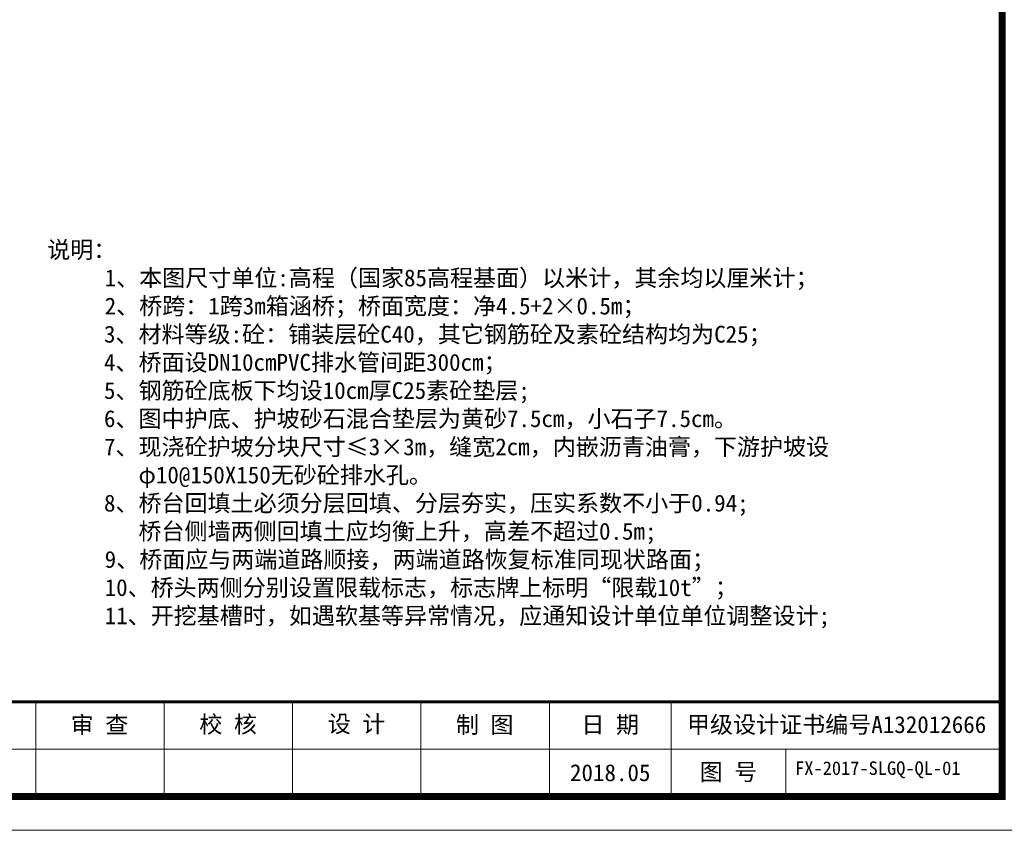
# Model space of a CAD drawing. Extents: x -27255 to 1448651, y 31034 to 8081248.
# Tile 67 of 198: x 583297 to 583442, y 3859744 to 3859864. Entities that reach past the tile are written whole.
import ezdxf
from ezdxf.enums import TextEntityAlignment as Align

# ---------------------------------------------------------------- set-up
doc = ezdxf.new("R2010")
doc.units = 0
doc.layers.get('0').update_dxf_attribs({"linetype": 'CONTINUOUS'})
for name, color, linetype, lineweight in [('0.13文字', 3, 'CONTINUOUS', 13), ('图框', 7, 'CONTINUOUS', 20), ('文字', 7, 'CONTINUOUS', 15)]:
    doc.layers.add(name, color=color, linetype=linetype, lineweight=lineweight)
doc.styles.add('-仿宋_GB2312', font='FangSong_GB2312.ttf')
doc.styles.add('LYJFS', font='times.ttf', dxfattribs={"width": 0.7})
doc.styles.add('仿宋', font='FangSong_GB2312.ttf', dxfattribs={"width": 0.7})
doc.styles.add('宋体', font='FangSong_GB2312.ttf')

# ---------------------------------------------------------------- blocks, each defined once
blk = doc.blocks.new('d4trtg')
for p, q in [((656590.2, 3899795.5), (656590.2, 3899655.4)), ((656780.4, 3899795.5), (656780.4, 3899655.4)), ((656970.5, 3899795.5), (656970.5, 3899655.4)), ((657160.6, 3899795.5), (657160.6, 3899655.4)), ((657350.8, 3899795.5), (657350.8, 3899655.4)), ((657530.9, 3899795.5), (657530.9, 3899655.4)), ((657701, 3899725.4), (657701, 3899655.4))]:
    blk.add_line(p, q)
at = {"lineweight": 0}
for p, q in [((658021.2, 3899725.4), (655949.8, 3899725.4)), ((658071.2, 3899605.3), (653868.4, 3899605.3))]:
    blk.add_line(p, q, dxfattribs=at)
at = {"lineweight": 0, "const_width": 10}
blk.add_lwpolyline([(654118.6, 3902527.3), (658021.2, 3902527.3), (658021.2, 3899655.4), (654118.6, 3899655.4)], close=True, dxfattribs=at)
at = {"lineweight": 0, "const_width": 4}
blk.add_lwpolyline([(658021.2, 3899795.5), (654118.6, 3899795.5)], dxfattribs=at)
at = {"style": '仿宋'}
blk.add_text('2018.05', height=25.02, dxfattribs=at).set_placement((657440.8, 3899690.4), align=Align.MIDDLE)
at = {"attachment_point": 5, "style": '宋体'}
for s, insert, char_height in [('审 查', (656684.6, 3899760.2), 25.02), ('校 核', (656875.1, 3899760.9), 25.02), ('设 计', (657065.3, 3899761.4), 25.02), ('制 图', (657254.9, 3899760.2), 25.02), ('日 期', (657440.8, 3899760.4), 25.02), ('甲级设计证书编号A132012666', (657776, 3899760.4), 25.017), ('图 号', (657615.9, 3899690.4), 25.02)]:
    blk.add_mtext(s, dxfattribs=dict(at, insert=insert, char_height=char_height))

msp = doc.modelspace()

# ---------------------------------------------------------------- block references
at = {"layer": '图框', "xscale": 0.09999999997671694, "yscale": 0.1000000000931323, "zscale": 0.1}
msp.add_blockref('d4trtg', (517640.02969, 3469783.55803), dxfattribs=at)

# ---------------------------------------------------------------- texts
at = {"layer": '0.13文字', "linetype": 'Continuous', "lineweight": 13, "insert": (583411.48586, 3859754.29414), "char_height": 2, "width": 41.6631828, "attachment_point": 1, "style": 'LYJFS'}
msp.add_mtext('{\\fFangSong_GB2312|b0|i0|c134|p49;\\W1;\\C7;FX-2017-SLGQ-QL-01}', dxfattribs=at)
at = {"layer": '文字', "color": 7, "insert": (583299.05365, 3859796.36529), "char_height": 2.5, "width": 241.3669319, "attachment_point": 4, "style": '-仿宋_GB2312'}
msp.add_mtext(' 说明：\\P      1、本图尺寸单位:高程（国家85高程基面）以米计，其余均以厘米计；\\P      2、桥跨：1跨3m箱涵桥；桥面宽度：净4.5+2×0.5m； \\P\\pi5;{\\C256;   3、}材料等级:砼：铺装层砼C40，其它钢筋砼及素砼结构均为C25；{\\C256; \\P   4、桥面设DN10cmPVC排水管间距300cm；\\P}   5、钢筋砼底板下均设10cm厚C25素砼垫层;\\P   6、图中护底、护坡砂石混合垫层为黄砂7.5cm，小石子7.5cm。\\P   7、现浇砼护坡分块尺寸≤3×3m，缝宽2cm，内嵌沥青油膏，下游护坡设\\P      φ10@150X150无砂砼排水孔。\\P{\\C256;   8、桥台回填土必须分层回填、分层夯实，压实系数不小于0.94;}\\P      桥台侧墙两侧回填土应均衡上升，高差不超过0.5m;\\P\\pi0;      9、桥面应与两端道路顺接，两端道路恢复标准同现状路面；\\P      10、桥头两侧分别设置限载标志，{\\C256;标志牌上标明“限载10t”}；\\P      11、开挖基槽时，如遇软基等异常情况，应通知设计单位单位调整设计;\\P\\P\\P     ', dxfattribs=at)

doc.saveas('drawing.dxf')
